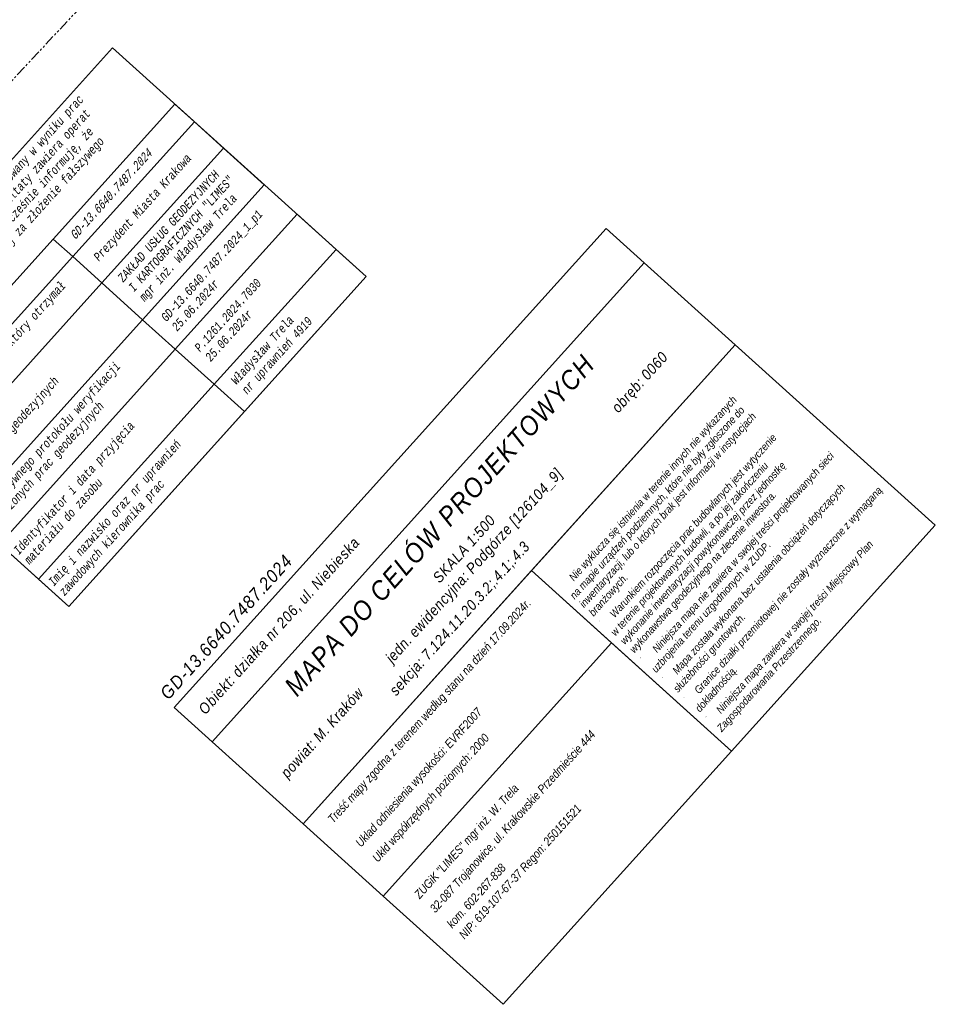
# Model space of a CAD drawing. Header units: metres. Extents: x 7427125 to 7427502, y 5541102 to 5541557.
# Tile 34 of 43: x 7427363 to 7427472, y 5541102 to 5541220. Entities that reach past the tile are written whole.
import ezdxf
from ezdxf.enums import TextEntityAlignment as Align

# ---------------------------------------------------------------- set-up
doc = ezdxf.new("R2010")
doc.units = ezdxf.units.M
doc.header["$MEASUREMENT"] = 0
doc.linetypes.add('( Phantom )', pattern=[2.5, 1.25, -0.25, 0.25, -0.25, 0.25, -0.25])
for name, color, linetype, lineweight in [('!_KLAUZULA', 7, 'Continuous', 0), ('GOSRBG', 7, 'Continuous', 13), ('OPISY', 7, 'Continuous', 0), ('tabelka', 7, 'Continuous', 0), ('Zakres tabelka', 7, 'Continuous', 0)]:
    doc.layers.add(name, color=color, linetype=linetype, lineweight=lineweight)
doc.styles.get("Standard").update_dxf_attribs({"font": 'txt.shx'})
doc.styles.add('Style-Courier New I 0.17453', font='couri.ttf', dxfattribs={"oblique": 10})
doc.styles.add('Style-ITALIC_1250', font='ITALIC_1250.shx')

msp = doc.modelspace()

# ---------------------------------------------------------------- linework, layer by layer
at = {"layer": '!_KLAUZULA', "color": 1, "lineweight": 0, "ltscale": 1.089}
for p, q in [((7427377.52, 5541183.98), (7427390.96, 5541198.89)), ((7427377.52, 5541183.98), (7427390.96, 5541198.89)), ((7427394.87, 5541195.36), (7427381.43, 5541180.46)), ((7427394.87, 5541195.36), (7427381.43, 5541180.46)), ((7427381.43, 5541180.46), (7427377.52, 5541183.98)), ((7427381.43, 5541180.46), (7427377.52, 5541183.98))]:
    msp.add_line(p, q, dxfattribs=at)
at = {"layer": '!_KLAUZULA', "color": 1, "lineweight": 0, "ltscale": 1.089, "flags": 128}
for points in [[(7427338.38, 5541177.05), (7427373.94, 5541216.47), (7427404.26, 5541189.13), (7427368.7, 5541149.71), (7427338.38, 5541177.05)], [(7427369.17, 5541191.52), (7427383.72, 5541207.65), (7427381.39, 5541209.75), (7427366.84, 5541193.62), (7427369.17, 5541191.52)], [(7427369.17, 5541191.52), (7427383.72, 5541207.65), (7427381.39, 5541209.75), (7427366.84, 5541193.62), (7427369.17, 5541191.52)], [(7427383.72, 5541207.65), (7427369.17, 5541191.52), (7427372.66, 5541188.37), (7427387.21, 5541204.5), (7427383.72, 5541207.65)], [(7427383.72, 5541207.65), (7427369.17, 5541191.52), (7427372.66, 5541188.37), (7427387.21, 5541204.5), (7427383.72, 5541207.65)], [(7427377.52, 5541183.98), (7427392.07, 5541200.12), (7427387.21, 5541204.5), (7427372.66, 5541188.37), (7427377.52, 5541183.98)], [(7427377.52, 5541183.98), (7427392.07, 5541200.12), (7427387.21, 5541204.5), (7427372.66, 5541188.37), (7427377.52, 5541183.98)], [(7427395.98, 5541196.59), (7427381.43, 5541180.46), (7427386.09, 5541176.26), (7427400.64, 5541192.39), (7427395.98, 5541196.59)], [(7427395.98, 5541196.59), (7427381.43, 5541180.46), (7427386.09, 5541176.26), (7427400.64, 5541192.39), (7427395.98, 5541196.59)], [(7427345.83, 5541170.33), (7427366.84, 5541193.62), (7427369.17, 5541191.52), (7427348.16, 5541168.23), (7427345.83, 5541170.33)], [(7427345.83, 5541170.33), (7427366.84, 5541193.62), (7427369.17, 5541191.52), (7427348.16, 5541168.23), (7427345.83, 5541170.33)], [(7427389.7, 5541173), (7427404.26, 5541189.13), (7427400.64, 5541192.39), (7427386.09, 5541176.26), (7427389.7, 5541173)], [(7427389.7, 5541173), (7427404.26, 5541189.13), (7427400.64, 5541192.39), (7427386.09, 5541176.26), (7427389.7, 5541173)], [(7427372.66, 5541188.37), (7427351.66, 5541165.08), (7427348.16, 5541168.23), (7427369.17, 5541191.52), (7427372.66, 5541188.37)], [(7427372.66, 5541188.37), (7427351.66, 5541165.08), (7427348.16, 5541168.23), (7427369.17, 5541191.52), (7427372.66, 5541188.37)], [(7427351.66, 5541165.08), (7427372.66, 5541188.37), (7427377.52, 5541183.98), (7427356.51, 5541160.69), (7427351.66, 5541165.08)], [(7427351.66, 5541165.08), (7427372.66, 5541188.37), (7427377.52, 5541183.98), (7427356.51, 5541160.69), (7427351.66, 5541165.08)], [(7427356.51, 5541160.69), (7427377.52, 5541183.98), (7427381.43, 5541180.46), (7427360.42, 5541157.17), (7427356.51, 5541160.69)], [(7427386.09, 5541176.26), (7427365.08, 5541152.97), (7427360.42, 5541157.17), (7427381.43, 5541180.46), (7427386.09, 5541176.26)], [(7427386.09, 5541176.26), (7427365.08, 5541152.97), (7427360.42, 5541157.17), (7427381.43, 5541180.46), (7427386.09, 5541176.26)], [(7427365.08, 5541152.97), (7427386.09, 5541176.26), (7427389.7, 5541173), (7427368.7, 5541149.71), (7427365.08, 5541152.97)], [(7427365.08, 5541152.97), (7427386.09, 5541176.26), (7427389.7, 5541173), (7427368.7, 5541149.71), (7427365.08, 5541152.97)]]:
    msp.add_lwpolyline(points, close=True, dxfattribs=at)
at = {"layer": 'GOSRBG', "color": 7, "linetype": '( Phantom )', "lineweight": 13, "flags": 128}
msp.add_lwpolyline([(7427455.09, 5541312.43), (7427244.2, 5541498.57), (7427125.24, 5541372.71), (7427331.36, 5541179.81), (7427455.09, 5541312.43)], close=True, dxfattribs=at)
at = {"layer": 'tabelka', "color": 7, "lineweight": 13, "ltscale": 0.855832, "flags": 128}
for points in [[(7427381.29, 5541137.62), (7427432.94, 5541194.88), (7427437.47, 5541190.79), (7427385.83, 5541133.53), (7427381.29, 5541137.62)], [(7427385.83, 5541133.53), (7427437.47, 5541190.79), (7427448.36, 5541180.98), (7427396.71, 5541123.71), (7427385.83, 5541133.53)], [(7427448.36, 5541180.98), (7427424.02, 5541153.99), (7427447.92, 5541132.42), (7427472.26, 5541159.41), (7427448.36, 5541180.98)], [(7427396.71, 5541123.71), (7427424.02, 5541153.99), (7427433.57, 5541145.37), (7427406.27, 5541115.09), (7427396.71, 5541123.71)], [(7427406.27, 5541115.09), (7427433.57, 5541145.37), (7427447.92, 5541132.42), (7427420.62, 5541102.15), (7427406.27, 5541115.09)]]:
    msp.add_lwpolyline(points, close=True, dxfattribs=at)

# ---------------------------------------------------------------- texts
at = {"layer": '!_KLAUZULA', "color": 7, "lineweight": 0, "style": 'Style-Courier New I 0.17453', "oblique": 10, "width": 0.666667}
msp.add_text('GD-13.6640.7487.2024', height=1.035, rotation=47.9528, dxfattribs=at).set_placement((7427368.73, 5541194.21), align=Align.TOP_LEFT)
at = {"layer": '!_KLAUZULA', "color": 1, "lineweight": 0, "attachment_point": 1, "rotation": 47.9528}
for s, insert, char_height in [('\\fCourier New|b0|i1|c238238|p54;\\H1x;\\W0.666667;Poświadczam, że niniejszy dokument został opracowany w wyniku prac\\Pgeodezyjnych i kartograficznych, których rezultaty zawiera operat\\Ptechniczny pozytywnie zweryfikowany. Jednocześnie informuję, że\\Pjestem świadomy odpowiedzialności karnej za złożenie fałszywego\\Poświadczenia.', (7427339.23, 5541177.04), 1.03499), ('\\fCourier New|b0|i1|c238238|p54;\\H1x;\\W0.666667;Organ służby geodezyjnej, który otrzymał\\Pzgłoszenie', (7427349.12, 5541168.12), 1.035), ('\\fCourier New|b0|i1|c238238|p54;\\H1x;\\W0.666667;Nr pozytywnego protokołu weryfikacji\\Pzgłoszonych prac geodezyjnych', (7427357.51, 5541160.55), 1.035), ('\\fCourier New|b0|i1|c238238|p54;\\H1x;\\W0.666667;Identyfikator i data przyjęcia\\Pmateriału do zasobu', (7427361.98, 5541156.52), 1.035), ('\\fCourier New|b0|i1|c238238|p54;\\H1x;\\W0.666667;Imię i nazwisko oraz nr uprawnień\\Pzawodowych kierownika prac', (7427366.15, 5541152.76), 1.035)]:
    msp.add_mtext(s, dxfattribs=dict(at, insert=insert, char_height=char_height))
at = {"layer": '!_KLAUZULA', "color": 7, "lineweight": 0, "insert": (7427371.56, 5541191.59), "char_height": 1.035, "attachment_point": 1, "rotation": 47.9528, "line_spacing_factor": 0.722892}
msp.add_mtext('\\fCourier New|b0|i1|c238238|p54;\\H1x;\\W0.666667;Prezydent Miasta Krakowa', dxfattribs=at)
at = {"layer": '!_KLAUZULA', "color": 7, "lineweight": 0, "char_height": 1.035, "attachment_point": 1, "rotation": 47.9528}
for s, insert in [('\\fCourier New|b0|i1|c238238|p54;\\H1x;\\W0.666667;ZAKŁAD USŁUG GEODEZYJNYCH\\PI KARTOGRAFICZNYCH "LIMES"\\Pmgr inż. Władysław Trela', (7427374.45, 5541189.1)), ('\\fCourier New|b0|i1|c238238|p54;\\H1x;\\W0.666667;GD-13.6640.7487.2024_1_p1\\P25.06.2024r', (7427379.61, 5541184.38)), ('\\fCourier New|b0|i1|c238238|p54;\\H1x;\\W0.666667;P.1261.2024.7030\\P25.06.2024r', (7427383.62, 5541180.76)), ('\\fCourier New|b0|i1|c238238|p54;\\H1x;\\W0.666667;Władysław Trela\\Pnr uprawnień 4919', (7427387.98, 5541176.85))]:
    msp.add_mtext(s, dxfattribs=dict(at, insert=insert))
at = {"layer": '!_KLAUZULA', "color": 1, "lineweight": 0, "insert": (7427354.33, 5541163.42), "char_height": 1.035, "attachment_point": 1, "rotation": 47.9528, "line_spacing_factor": 0.722892}
msp.add_mtext('\\fCourier New|b0|i1|c238238|p54;\\H1x;\\W0.666667;Wykonawca prac geodezyjnych', dxfattribs=at)
at = {"layer": 'OPISY', "color": 7, "lineweight": 13, "insert": (7427446.95, 5541134.47), "char_height": 0.91233, "attachment_point": 7, "rotation": 47.9646, "style": 'Style-ITALIC_1250'}
msp.add_mtext('\\fArial|b0|i1|c238238|p39;\\H1x;\\W0.875;     Nie wyklucza się istnienia w terenie innych nie wykazanych\\Pna mapie urządzeń podziemnych, które nie były zgłoszone do\\Pinwentaryzacji, lub o których brak jest informacji w instytucjach\\Pbranżowych.\\P\\H0.3125x;\\W2.8;.\\P\\H3.2x;\\W0.875;     Warunkiem rozpoczęcia prac budowlanych jest wytyczenie\\Pw terenie projektowanych budowli, a po jej zakończeniu\\Pwykonanie inwentaryzacji powykonawczej przez jednostkę\\Pwykonawstwa geodezyjnego na zlecenie inwestora.\\P\\H0.3125x;\\W2.8;.\\P\\H1.4x;\\W2;      \\H2.28571x;\\W0.875;Niniejsza mapa nie zawiera w swojej treści projektowanych sieci\\Puzbrojenia terenu uzgodnionych w ZUDP.\\P\\H0.3125x;\\W2.8;.\\P\\H3.2x;\\W0.875;     Mapa została wykonana bez ustalenia obciążeń dotyczących\\Psłużebności gruntowych.\\P\\H0.3125x;\\W2.8;.\\P\\H3.2x;\\W0.875;     Granice działki przemiotowej nie zostały wyznaczone z wymaganą \\Pdokładnością.\\P\\H0.3125x;\\W2.8;.\\P\\H3.2x;\\W0.875;     Niniejsza mapa zawiera w swojej treści Miejscowy Plan\\PZagospodarowania Przestrzennego.', dxfattribs=at)
at = {"layer": 'OPISY', "color": 7, "lineweight": 13, "char_height": 1.027, "attachment_point": 7, "rotation": 47.9646, "line_spacing_factor": 0.72, "style": 'Style-ITALIC_1250'}
for s, insert in [('\\fArial|b0|i1|c238238|p39;\\H1x;\\W0.833333;Treść mapy zgodna z terenem według stanu na dzień 17.09.2024r.', (7427400.55, 5541123.52)), ('\\fArial|b0|i1|c238238|p39;\\H1x;\\W0.833333;Układ odniesienia wysokości: EVRF2007\\P', (7427403.86, 5541120.66)), ('\\fArial|b0|i1|c238238|p39;\\H1x;\\W0.833333;Ukłd współrzędnych poziomych: 2000', (7427405.87, 5541118.85))]:
    msp.add_mtext(s, dxfattribs=dict(at, insert=insert))
at = {"layer": 'OPISY', "color": 7, "lineweight": 13, "insert": (7427437.85, 5541145.76), "char_height": 0.9123, "width": 7.2992, "attachment_point": 7, "rotation": 47.9646, "line_spacing_factor": 0.72, "style": 'Style-ITALIC_1250'}
msp.add_mtext('\\fArial|b0|i1|c238238|p39;\\H1x;\\W0.875; \\P^I', dxfattribs=at)
msp.add_mtext('\\fArial|b0|i1|c238238|p39;\\H1x;\\W0.875; \\P^I', dxfattribs=at)
at = {"layer": 'Zakres tabelka', "color": 7, "linetype": 'Continuous', "lineweight": 13, "attachment_point": 7, "rotation": 47.9646, "style": 'Style-ITALIC_1250'}
for s, insert, char_height, line_spacing_factor in [('\\fArial|b0|i1|c238238|p39;\\H1x;\\W0.866667;\\T1.086;obręb: 0060', (7427434.67, 5541172.51), 1.2837, 0.72), ('\\fArial|b0|i1|c238238|p39;\\H1x;\\W0.888889;\\T1.086;MAPA DO CELÓW PROJEKTOWYCH\\P', (7427396, 5541138.8), 2.2948, 0.72), ('\\fArial|b0|i1|c238238|p39;\\H1x;\\W0.866667;\\T1.086;jedn. ewidencyjna: Podgórze [126104_9]', (7427407.67, 5541142.58), 1.2837, 0.72), ('\\fArial|b0|i1|c238238|p39;\\H1x;\\W0.866667;\\T1.086;SKALA 1:500\\P\\P', (7427414.19, 5541151.37), 1.2837, 0.72), ('\\fArial|b0|i1|c238238|p39;\\H1x;\\W0.866667;\\T1.119;Obiekt: działka nr 206, ul. Niebieska', (7427385.2, 5541136.53), 1.2837, 1.08), ('\\fArial|b0|i1|c238238|p39;\\H1x;\\W0.866667;\\T1.086;sekcja: 7.124.11.20.3.2;.4.1;.4.3', (7427408.13, 5541138.69), 1.2837, 0.72), ('\\fArial|b0|i1|c238238|p39;\\H1x;\\W0.888889;\\T1.119;GD-13.6640.7487.2024', (7427380.63, 5541138.44), 1.5405, 0.72), ('\\fArial|b0|i1|c238238|p39;\\H1x;\\W0.866667;\\T1.086;powiat: M. Kraków', (7427395.14, 5541128.84), 1.2837, 0.72), ('\\fArial|b0|i1|c238238|p39;\\H1x;\\W0.833333;32-087 Trojanowice, ul. Krakowskie Przedmieście 444', (7427412.74, 5541112.8), 1.027, 0.72), ('\\fArial|b0|i1|c238238|p39;\\H1x;\\W0.833333;ZUGiK "LIMES" mgr inż. W. Trela', (7427410.88, 5541114.48), 1.027, 0.72), ('\\fArial|b0|i1|c238238|p39;\\H1x;\\W0.833333;NIP: 619-107-67-37 Regon: 250151521', (7427416.23, 5541109.66), 1.027, 0.72), ('\\fArial|b0|i1|c238238|p39;\\H1x;\\W0.833333;kom. 602-267-838', (7427414.55, 5541111.17), 1.027, 0.72)]:
    msp.add_mtext(s, dxfattribs=dict(at, insert=insert, char_height=char_height, line_spacing_factor=line_spacing_factor))

doc.saveas('drawing.dxf')
